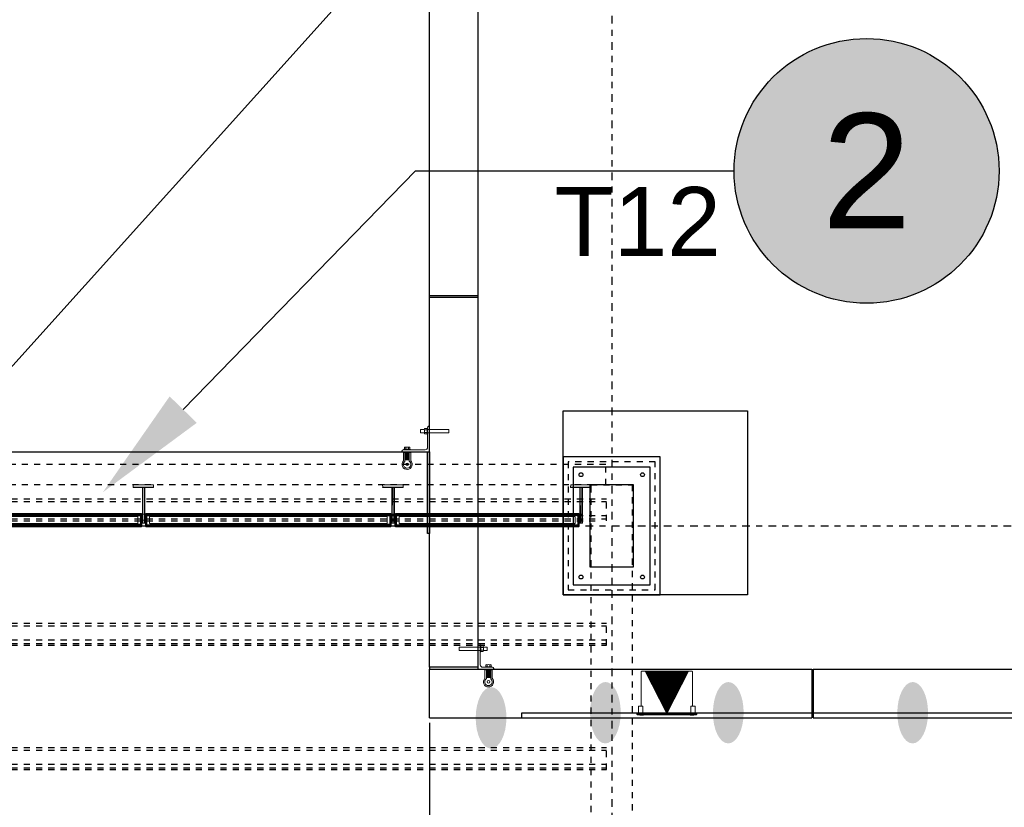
# Model space of a CAD drawing. Header units: feet. Extents: x 0 to 152726, y 0 to 59505.
# Tile 104 of 117: x 152345 to 152361, y 59401 to 59414. Entities that reach past the tile are written whole.
import ezdxf
from ezdxf import colors
from ezdxf.entities.mleader import LeaderData, LeaderLine
from ezdxf.enums import TextEntityAlignment as Align
from ezdxf.math import Vec2, Vec3

# ---------------------------------------------------------------- set-up
doc = ezdxf.new("R2010")
doc.units = ezdxf.units.FT
doc.header["$LTSCALE"] = 0.1
doc.header["$MEASUREMENT"] = 0
for name, pattern in [('CENTER', [2, 1.25, -0.25, 0.25, -0.25]), ('DASHED', [0.75, 0.5, -0.25]), ('DGN Style 2', [26.762396, 16.057438, -10.704959])]:
    doc.linetypes.add(name, pattern=pattern)
for name, color, linetype, lineweight in [('105523BL701 - SC_Scratch9', 252, 'Continuous', 0), ('BR_P_Rail_Object', 251, 'Continuous', 30), ('BR_P_Slab_Object', 2, 'Continuous', 30), ('LT_P_Luminaires', 252, 'Continuous', 0), ('new FSB deck grid - PV_P_Curb', 1, 'Continuous', 13), ('PV_P_Joint', 252, 'Continuous', 13), ('VG_P_Cells', 252, 'Continuous', 13), ('VG_P_Landscape_Limits', 252, 'Continuous', 0)]:
    doc.layers.add(name, color=color, linetype=linetype, lineweight=lineweight)
doc.layers.add('GK_Cells', color=3, linetype='Continuous', lineweight=0, plot=False, transparency=0.5)
for name, color, linetype in [('L-ANNO-NOTE', 30, 'Continuous'), ('L-CNTR', 230, 'CENTER'), ('L-DETL-CNTR', 230, 'CENTER'), ('L-SITE-FOUNDATION', 2, 'Continuous'), ('L-SITE-OVERHEAD', 1, 'DASHED'), ('L-SITE-STEEL COLUMN', 3, 'Continuous')]:
    doc.layers.add(name, color=color, linetype=linetype)
doc.layers.add('SC_Scratch9', color=252, linetype='Continuous', lineweight=0, transparency=0.6)
doc.styles.add('Arial', font='arial.ttf')
doc.styles.get("Standard").update_dxf_attribs({"font": 'arial.ttf'})

# ---------------------------------------------------------------- blocks, each defined once
blk = doc.blocks.new('FRONT ST PRECAST BENCH INSERT')
at = {"layer": '105523BL701 - SC_Scratch9', "flags": 128}
for points in [[(-0.085, 0.359), (-0.141, 0.359), (-0.147, 0.354), (-0.147, 0.312), (-0.141, 0.306), (-0.085, 0.306)], [(-0.085, 0.304), (-0.085, 0.361)], [(-0.032, 0.385), (-0.04, 0.385), (-0.04, 0.282), (-0.032, 0.282)], [(-0.032, 0.385), (-0.04, 0.385), (-0.04, 0.282), (-0.032, 0.282)], [(0.312, 0.359), (-0.032, 0.359), (-0.032, 0.306), (0.312, 0.306), (0.312, 0.359)], [(0, 0.359), (0, 0.416)], [(0, 0.306), (0, 0), (-0.45, 0), (-0.45, 0.01)], [(-0.032, 0.306), (-0.032, 0.072)], [(-0.073, 0.031), (-0.429, 0.031)], [(-0.315, 0.031), (-0.315, 0.039), (-0.418, 0.039), (-0.418, 0.031)], [(-0.403, 0), (-0.403, -0.158)], [(-0.33, 0), (-0.33, -0.157)], [(-0.403, -0.012), (-0.425, -0.012), (-0.425, -0.149)], [(-0.33, -0.012), (-0.403, -0.012)], [(-0.33, -0.02), (-0.403, -0.02)], [(-0.33, -0.036), (-0.403, -0.036)], [(-0.33, -0.042), (-0.403, -0.042)], [(-0.33, -0.058), (-0.403, -0.058)], [(-0.33, -0.064), (-0.403, -0.064)], [(-0.33, -0.08), (-0.403, -0.08)], [(-0.33, -0.087), (-0.403, -0.087)], [(-0.33, -0.102), (-0.403, -0.102)], [(-0.33, -0.11), (-0.403, -0.11)], [(-0.33, -0.125), (-0.403, -0.125)], [(-0.33, -0.132), (-0.403, -0.132)], [(-0.33, -0.135), (-0.403, -0.135)], [(-0.33, -0.012), (-0.308, -0.012), (-0.308, -0.147)]]:
    blk.add_lwpolyline(points, dxfattribs=at)
for points in [[(-0.05, 0.378), (-0.082, 0.378, 0.39919), (-0.082, 0.355), (-0.05, 0.355)], [(-0.05, 0.378), (-0.082, 0.378, 0.39919), (-0.082, 0.355), (-0.05, 0.355)], [(-0.076, 0.378), (-0.043, 0.378, -0.39919), (-0.043, 0.355), (-0.076, 0.355)], [(-0.032, 0.359), (-0.032, 0.395, -0.421903), (-0.011, 0.416), (0, 0.416)], [(-0.05, 0.31), (-0.082, 0.31, 0.39919), (-0.082, 0.288), (-0.05, 0.288)], [(-0.05, 0.31), (-0.082, 0.31, 0.39919), (-0.082, 0.288), (-0.05, 0.288)], [(-0.076, 0.31), (-0.043, 0.31, -0.39919), (-0.043, 0.288), (-0.076, 0.288)], [(-0.389, 0.039), (-0.389, 0.071, 0.39919), (-0.411, 0.071), (-0.411, 0.039)], [(-0.322, 0.039), (-0.322, 0.071, 0.39919), (-0.344, 0.071), (-0.344, 0.039)]]:
    blk.add_lwpolyline(points, format="xyb", dxfattribs=at)
at = {"layer": '105523BL701 - SC_Scratch9'}
blk.add_circle((-0.365, -0.207), 0.0205, dxfattribs=at)
at = {"layer": '105523BL701 - SC_Scratch9', "extrusion": (0, 0, -1)}
for centre, radius, start, end in [((0.01, 0.333), 0.0752, 342.3935, 17.6065), ((0.1, 0.333), 0.0606, 157.9486, 202.0514), ((0.366, 0.015), 0.0606, 67.9486, 112.0514), ((0.073, 0.072), 0.0411, 180, 270), ((0.365, -0.207), 0.0832, 133.379, 44.4759), ((0.365, -0.207), 0.0614, 124.6928, 52.7433)]:
    blk.add_arc(centre, radius, start, end, dxfattribs=at)
at = {"layer": '105523BL701 - SC_Scratch9'}
blk.add_arc((-0.428, 0.009), 0.0225, 92.0579, 176.4419, dxfattribs=at)
blk = doc.blocks.new('INSIDE CORNER ATTACHMENT_1')
at = {"layer": '105523BL701 - SC_Scratch9', "flags": 128}
for points in [[(-0.259, 0.399), (0.082, 0.351), (0.075, 0.299), (-0.266, 0.347), (-0.259, 0.399)], [(0.05, 0.355), (0.058, 0.412)], [(0.086, 0.377), (0.094, 0.376), (0.079, 0.274), (0.071, 0.275)], [(0.086, 0.377), (0.094, 0.376), (0.079, 0.274), (0.071, 0.275)], [(0.127, 0.289), (0.135, 0.346)], [(0.135, 0.343), (0.19, 0.335), (0.195, 0.33), (0.189, 0.288), (0.182, 0.284), (0.128, 0.291)], [(0.043, 0.303), (0, 0), (0.248, -0.035), (0.25, -0.025)], [(0.119, 0.015), (0.12, 0.022), (0.222, 0.008), (0.221, 0)], [(0.128, -0.03), (0.106, -0.027), (0.087, -0.16)], [(0.13, -0.018), (0.108, -0.173)], [(0.111, -0.149), (0.183, -0.159)], [(0.111, -0.152), (0.182, -0.163)], [(0.112, -0.143), (0.184, -0.153)], [(0.114, -0.127), (0.186, -0.137)], [(0.115, -0.119), (0.187, -0.13)], [(0.118, -0.104), (0.189, -0.114)], [(0.119, -0.097), (0.19, -0.108)], [(0.121, -0.082), (0.192, -0.092)], [(0.122, -0.076), (0.193, -0.086)], [(0.124, -0.06), (0.195, -0.07)], [(0.125, -0.054), (0.196, -0.064)], [(0.127, -0.038), (0.198, -0.048)], [(0.128, -0.03), (0.199, -0.041)], [(0.201, -0.028), (0.179, -0.185)], [(0.199, -0.041), (0.221, -0.044), (0.202, -0.179)]]:
    blk.add_lwpolyline(points, dxfattribs=at)
for points in [[(0.082, 0.351), (0.087, 0.387, 0.421903), (0.069, 0.411), (0.058, 0.412)], [(0.128, 0.363), (0.096, 0.368, 0.39919), (0.093, 0.346), (0.125, 0.341)], [(0.102, 0.367), (0.134, 0.362, -0.39919), (0.131, 0.34), (0.099, 0.345)], [(0.102, 0.367), (0.134, 0.362, -0.39919), (0.131, 0.34), (0.099, 0.345)], [(0.075, 0.299), (0.042, 0.067, 0.414214), (0.077, 0.021), (0.231, -0.001, -0.385788), (0.25, -0.025)], [(0.118, 0.296), (0.086, 0.301, 0.39919), (0.083, 0.279), (0.115, 0.274)], [(0.093, 0.3), (0.125, 0.295, -0.39919), (0.121, 0.273), (0.09, 0.278)], [(0.093, 0.3), (0.125, 0.295, -0.39919), (0.121, 0.273), (0.09, 0.278)], [(0.126, 0.021), (0.131, 0.053, -0.39919), (0.153, 0.05), (0.148, 0.018)], [(0.193, 0.012), (0.198, 0.044, -0.39919), (0.22, 0.041), (0.215, 0.009)]]:
    blk.add_lwpolyline(points, format="xyb", dxfattribs=at)
at = {"layer": '105523BL701 - SC_Scratch9'}
blk.add_circle((0.135, -0.228), 0.0205, dxfattribs=at)
for centre, radius, start, end in [((0.145, 0.315), 0.0606, 149.8986, 194.0014), ((0.057, 0.328), 0.0752, 334.3436, 9.5565), ((0.168, -0.009), 0.0606, 59.8986, 104.0014), ((0.135, -0.228), 0.0832, 125.329, 36.4259), ((0.135, -0.228), 0.0614, 116.6428, 44.6933)]:
    blk.add_arc(centre, radius, start, end, dxfattribs=at)
blk = doc.blocks.new('WALL LIGHT PLAN_1')
at = {"layer": 'LT_P_Luminaires', "linetype": 'DGN Style 2'}
for p, q in [((-0.1996, 0.0831), (-0.1646, 0.3304)), ((-0.1646, 0.3304), (-0.1632, 0.3407)), ((-0.1632, 0.3407), (-0.1603, 0.3613)), ((-0.1543, 0.3658), (-0.1319, 0.3626)), ((-0.1543, 0.3658), (-0.1319, 0.3626)), ((-0.1319, 0.3626), (-0.0981, 0.3578)), ((-0.0981, 0.3578), (0.1935, 0.3166)), ((0.1935, 0.3166), (0.2273, 0.3118)), ((0.2498, 0.2718), (0.2148, 0.0245)), ((0.2273, 0.3118), (0.2497, 0.3087)), ((0.2273, 0.3118), (0.2497, 0.3087)), ((0.2498, 0.2718), (0.2513, 0.2821)), ((0.2513, 0.2821), (0.2542, 0.3027)), ((-0.221, 0.0834), (-0.2279, 0.0349)), ((-0.218, 0.0857), (-0.2051, 0.0839)), ((-0.2051, 0.0839), (-0.1885, 0.0815)), ((-0.2438, 0.0335), (-0.2454, 0.0221)), ((-0.2454, 0.0221), (0.2419, -0.0468)), ((-0.2412, 0.0165), (-0.2454, 0.0221)), ((-0.2438, 0.0335), (0.2435, -0.0354)), ((0.2363, -0.051), (-0.2412, 0.0165)), ((-0.2344, 0.0321), (-0.2343, 0.0331)), ((-0.2343, 0.0331), (-0.224, 0.0317)), ((-0.224, 0.0317), (-0.2241, 0.0307)), ((-0.224, 0.0317), (0.224, -0.0317)), ((-0.2223, 0.0134), (-0.2225, 0.0116)), ((-0.2074, 0.0094), (-0.2225, 0.0116)), ((-0.2217, 0.0138), (-0.2223, 0.0134)), ((-0.2072, 0.0112), (-0.2223, 0.0134)), ((-0.1923, 0.0073), (-0.2074, 0.0094)), ((-0.1921, 0.0091), (-0.2072, 0.0112)), ((-0.1945, 0.0305), (-0.1908, 0.0564)), ((-0.1921, 0.0091), (-0.1925, 0.0096)), ((-0.1923, 0.0073), (-0.1921, 0.0091)), ((-0.188, 0.0664), (-0.1863, 0.0785)), ((0.199, 0.0013), (0.1954, -0.0246)), ((0.2007, 0.0238), (0.199, 0.0116)), ((0.2037, 0.0261), (0.2203, 0.0237)), ((0.2203, 0.0237), (0.2332, 0.0219)), ((0.2286, -0.0296), (0.2355, 0.0189)), ((0.187, -0.0445), (0.1868, -0.0463)), ((0.2019, -0.0484), (0.1868, -0.0463)), ((0.1876, -0.0441), (0.187, -0.0445)), ((0.2021, -0.0467), (0.187, -0.0445)), ((0.1872, -0.0444), (0.1872, -0.0441)), ((0.217, -0.0506), (0.2019, -0.0484)), ((0.2172, -0.0488), (0.2021, -0.0467)), ((0.2172, -0.0488), (0.2168, -0.0482)), ((0.217, -0.0506), (0.2172, -0.0488)), ((0.2238, -0.0327), (0.224, -0.0317)), ((0.224, -0.0317), (0.2343, -0.0331)), ((0.2343, -0.0331), (0.2342, -0.0341)), ((0.2419, -0.0468), (0.2363, -0.051)), ((0.2435, -0.0354), (0.2419, -0.0468))]:
    blk.add_line(p, q, dxfattribs=at)
at = {"layer": 'LT_P_Luminaires', "linetype": 'DGN Style 2', "extrusion": (0, 0, -1), "flags": 128}
blk.add_lwpolyline([(0.1925, 0.0279), (0.1932, 0.0274), (0.1935, 0.0274)], dxfattribs=at)
at = {"layer": 'LT_P_Luminaires', "linetype": 'DGN Style 2'}
for centre, radius, start, end in [((-0.1551, 0.3606), 0.00525, 81.95, 171.95), ((0.249, 0.3035), 0.00525, 351.95, 81.95), ((-0.2184, 0.0831), 0.00267, 81.95, 171.95), ((-0.1889, 0.0789), 0.00267, 351.95, 81.95), ((-0.2305, 0.0353), 0.00267, 261.95, 351.95), ((-0.1928, 0.0297), 0.00245, 166.52476, 255.22723), ((-0.1951, 0.0312), 0.000856, 262.93255, 314.90953), ((-0.1913, 0.0309), 0.00326, 186.85341, 247.04629), ((-0.1381, 0.0465), 0.0537, 158.33012, 169.36715), ((0.1716, 0.0065), 0.0279, 349.36156, 10.59668), ((0.2034, 0.0234), 0.00267, 81.95, 171.95), ((0.2328, 0.0193), 0.00267, 351.95, 81.95), ((0.1923, -0.0233), 0.00326, 276.85383, 337.04617), ((0.1938, -0.0263), 0.00114, 193.83665, 250.47485), ((0.1961, -0.0242), 0.000851, 208.80795, 261.15081), ((0.2312, -0.03), 0.00267, 171.95, 261.95)]:
    blk.add_arc(centre, radius, start, end, dxfattribs=at)
blk = doc.blocks.new('*X90')
at = {"layer": 'LT_P_Luminaires', "linetype": 'DGN Style 2'}
for p, q in [((1828199.506, 711765.687), (1828200.054, 711765.911)), ((1828199.529, 711765.702), (1828200.053, 711765.918)), ((1828199.551, 711765.718), (1828200.052, 711765.924)), ((1828199.573, 711765.734), (1828200.051, 711765.931)), ((1828199.596, 711765.75), (1828200.05, 711765.937)), ((1828199.618, 711765.766), (1828200.049, 711765.943)), ((1828199.64, 711765.782), (1828200.048, 711765.95)), ((1828199.663, 711765.798), (1828200.047, 711765.956)), ((1828199.685, 711765.814), (1828200.047, 711765.962)), ((1828199.707, 711765.83), (1828200.046, 711765.969)), ((1828199.73, 711765.846), (1828200.045, 711765.975)), ((1828199.752, 711765.862), (1828200.044, 711765.982)), ((1828199.774, 711765.878), (1828200.043, 711765.988)), ((1828199.796, 711765.893), (1828200.042, 711765.994)), ((1828199.819, 711765.909), (1828200.041, 711766.001)), ((1828199.841, 711765.925), (1828200.04, 711766.007)), ((1828199.863, 711765.941), (1828200.039, 711766.013)), ((1828199.886, 711765.957), (1828200.038, 711766.02)), ((1828199.908, 711765.973), (1828200.037, 711766.026)), ((1828199.93, 711765.989), (1828200.036, 711766.033)), ((1828199.953, 711766.005), (1828200.035, 711766.039)), ((1828199.975, 711766.021), (1828200.034, 711766.045)), ((1828199.997, 711766.037), (1828200.034, 711766.052)), ((1828200.019, 711766.053), (1828200.033, 711766.058)), ((1828199.417, 711765.623), (1828200.058, 711765.886)), ((1828199.418, 711765.617), (1828200.059, 711765.88)), ((1828199.427, 711765.613), (1828200.059, 711765.873)), ((1828199.436, 711765.61), (1828200.06, 711765.867)), ((1828199.44, 711765.639), (1828200.057, 711765.892)), ((1828199.445, 711765.607), (1828200.061, 711765.86)), ((1828199.454, 711765.604), (1828200.062, 711765.854)), ((1828199.462, 711765.655), (1828200.056, 711765.899)), ((1828199.463, 711765.601), (1828200.063, 711765.848)), ((1828199.472, 711765.598), (1828200.064, 711765.841)), ((1828199.481, 711765.595), (1828200.065, 711765.835)), ((1828199.484, 711765.671), (1828200.055, 711765.905)), ((1828199.49, 711765.592), (1828200.066, 711765.829)), ((1828199.499, 711765.589), (1828200.067, 711765.822)), ((1828199.508, 711765.586), (1828200.068, 711765.816)), ((1828199.517, 711765.583), (1828200.069, 711765.809)), ((1828199.526, 711765.58), (1828200.07, 711765.803)), ((1828199.535, 711765.576), (1828200.071, 711765.797)), ((1828199.544, 711765.573), (1828200.072, 711765.79)), ((1828199.553, 711765.57), (1828200.072, 711765.784)), ((1828199.561, 711765.567), (1828200.073, 711765.778)), ((1828199.57, 711765.564), (1828200.074, 711765.771)), ((1828199.579, 711765.561), (1828200.075, 711765.765)), ((1828199.588, 711765.558), (1828200.076, 711765.758)), ((1828199.597, 711765.555), (1828200.077, 711765.752)), ((1828199.606, 711765.552), (1828200.078, 711765.746)), ((1828199.615, 711765.549), (1828200.079, 711765.739)), ((1828199.624, 711765.546), (1828200.08, 711765.733)), ((1828199.633, 711765.543), (1828200.081, 711765.727)), ((1828199.642, 711765.54), (1828200.082, 711765.72)), ((1828199.651, 711765.536), (1828200.083, 711765.714)), ((1828199.66, 711765.533), (1828200.084, 711765.707)), ((1828199.669, 711765.53), (1828200.084, 711765.701)), ((1828199.678, 711765.527), (1828200.085, 711765.695)), ((1828199.687, 711765.524), (1828200.086, 711765.688)), ((1828199.696, 711765.521), (1828200.087, 711765.682)), ((1828199.705, 711765.518), (1828200.088, 711765.675)), ((1828199.714, 711765.515), (1828200.089, 711765.669)), ((1828199.723, 711765.512), (1828200.09, 711765.663)), ((1828199.732, 711765.509), (1828200.091, 711765.656)), ((1828199.74, 711765.506), (1828200.092, 711765.65)), ((1828199.749, 711765.503), (1828200.093, 711765.644)), ((1828199.758, 711765.499), (1828200.094, 711765.637)), ((1828199.767, 711765.496), (1828200.095, 711765.631)), ((1828199.776, 711765.493), (1828200.096, 711765.624)), ((1828199.785, 711765.49), (1828200.097, 711765.618)), ((1828199.794, 711765.487), (1828200.097, 711765.612)), ((1828199.803, 711765.484), (1828200.098, 711765.605)), ((1828199.812, 711765.481), (1828200.099, 711765.599)), ((1828199.821, 711765.478), (1828200.1, 711765.593)), ((1828199.83, 711765.475), (1828200.101, 711765.586)), ((1828199.839, 711765.472), (1828200.102, 711765.58)), ((1828199.848, 711765.469), (1828200.103, 711765.573)), ((1828199.857, 711765.466), (1828200.104, 711765.567)), ((1828199.866, 711765.462), (1828200.105, 711765.561)), ((1828199.875, 711765.459), (1828200.106, 711765.554)), ((1828199.884, 711765.456), (1828200.107, 711765.548)), ((1828199.893, 711765.453), (1828200.108, 711765.542)), ((1828199.902, 711765.45), (1828200.109, 711765.535)), ((1828199.91, 711765.447), (1828200.109, 711765.529)), ((1828199.919, 711765.444), (1828200.11, 711765.522)), ((1828199.928, 711765.441), (1828200.111, 711765.516)), ((1828199.937, 711765.438), (1828200.112, 711765.51)), ((1828199.946, 711765.435), (1828200.113, 711765.503)), ((1828199.955, 711765.432), (1828200.114, 711765.497)), ((1828199.964, 711765.429), (1828200.115, 711765.491)), ((1828199.973, 711765.426), (1828200.116, 711765.484)), ((1828199.982, 711765.422), (1828200.117, 711765.478)), ((1828199.991, 711765.419), (1828200.118, 711765.471)), ((1828200, 711765.416), (1828200.119, 711765.465)), ((1828200.009, 711765.413), (1828200.12, 711765.459)), ((1828200.018, 711765.41), (1828200.121, 711765.452)), ((1828200.027, 711765.407), (1828200.121, 711765.446)), ((1828200.036, 711765.404), (1828200.122, 711765.44)), ((1828200.045, 711765.401), (1828200.123, 711765.433)), ((1828200.054, 711765.398), (1828200.124, 711765.427)), ((1828200.063, 711765.395), (1828200.125, 711765.42)), ((1828200.072, 711765.392), (1828200.126, 711765.414)), ((1828200.08, 711765.389), (1828200.127, 711765.408)), ((1828200.089, 711765.385), (1828200.128, 711765.401)), ((1828200.098, 711765.382), (1828200.129, 711765.395)), ((1828200.107, 711765.379), (1828200.13, 711765.389)), ((1828200.116, 711765.376), (1828200.131, 711765.382)), ((1828200.125, 711765.373), (1828200.132, 711765.376))]:
    blk.add_line(p, q, dxfattribs=at)
blk = doc.blocks.new('Bridge plan')
at = {"layer": 'BR_P_Rail_Object', "lineweight": -3}
h = blk.add_hatch(color=256, dxfattribs=at)
edge = h.paths.add_edge_path(flags=0)
edge.add_ellipse((1828091.942, 711604.143), major_axis=(0.002, 0.5), ratio=0.5, start_angle=0, end_angle=360)
h = blk.add_hatch(color=256, dxfattribs=at)
edge = h.paths.add_edge_path(flags=0)
edge.add_ellipse((1828093.802, 711604.226), major_axis=(0.002, 0.5), ratio=0.5, start_angle=0, end_angle=360)
h = blk.add_hatch(color=256, dxfattribs=at)
edge = h.paths.add_edge_path(flags=0)
edge.add_ellipse((1828095.802, 711604.226), major_axis=(0.002, 0.5), ratio=0.5, start_angle=0, end_angle=360)
h = blk.add_hatch(color=256, dxfattribs=at)
edge = h.paths.add_edge_path(flags=0)
edge.add_ellipse((1828098.802, 711604.226), major_axis=(0.002, 0.5), ratio=0.5, start_angle=0, end_angle=360)
at = {"layer": 'BR_P_Slab_Object', "lineweight": -3, "extrusion": (0, 0, -1)}
blk.add_arc((-1828092.207, 711610.232), 45, 273.4727, 1.2993, dxfattribs=at)
at = {"layer": 'LT_P_Luminaires', "lineweight": -3, "flags": 128}
blk.add_lwpolyline([(1828094.802, 711604.226), (1828094.453, 711604.904), (1828095.151, 711604.904)], close=True, dxfattribs=at)
at = {"layer": 'new FSB deck grid - PV_P_Curb', "lineweight": -3, "extrusion": (0, 0, -1)}
blk.add_arc((-1828092.207, 711610.232), 44.5, 273.7491, 1.2993, dxfattribs=at)
at = {"layer": 'PV_P_Joint', "lineweight": -3}
blk.add_line((1828090.942, 711604.06), (1828090.942, 711592.56), dxfattribs=at)
at = {"layer": 'SC_Scratch9', "lineweight": -3, "ltscale": 12, "flags": 128}
for points in [[(1828090.942, 711608.476), (1828090.942, 711607.143), (1828090.91, 711607.143), (1828090.91, 711608.476)], [(1828090.942, 711604.935), (1828091.734, 711604.935), (1828091.734, 711604.967), (1828090.942, 711604.967)]]:
    blk.add_lwpolyline(points, close=True, dxfattribs=at)
at = {"layer": 'VG_P_Cells', "lineweight": -3}
for p, q in [((1828090.942, 711604.967), (1828090.942, 711623.11)), ((1828091.734, 711604.967), (1828091.734, 711623.11)), ((1828091.734, 711611.014), (1828090.942, 711611.014)), ((1828090.942, 711610.994), (1828091.734, 711610.994)), ((1828081.64, 711608.476), (1828090.91, 711608.476)), ((1828090.942, 711604.935), (1828097.162, 711604.935)), ((1828097.162, 711604.935), (1828097.162, 711604.143)), ((1828097.183, 711604.935), (1828097.183, 711604.143)), ((1828097.183, 711604.935), (1828103.403, 711604.935)), ((1828090.942, 711604.143), (1828092.442, 711604.143)), ((1828092.442, 711604.143), (1828097.162, 711604.143)), ((1828097.183, 711604.143), (1828103.403, 711604.143))]:
    blk.add_line(p, q, dxfattribs=at)
at = {"layer": 'VG_P_Cells', "lineweight": -3, "ltscale": 12}
for p, q in [((1828090.91, 711607.143), (1828090.91, 711608.476)), ((1828091.734, 711604.967), (1828090.942, 711604.967)), ((1828090.942, 711604.143), (1828090.942, 711604.935)), ((1828092.442, 711604.143), (1828092.442, 711604.226))]:
    blk.add_line(p, q, dxfattribs=at)
at = {"layer": 'VG_P_Landscape_Limits', "lineweight": -3, "ltscale": 12}
blk.add_line((1828092.442, 711604.226), (1828108.145, 711604.226), dxfattribs=at)
at = {"layer": 'LT_P_Luminaires', "lineweight": -3, "extrusion": (0, 0, -1), "xscale": 1.989670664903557, "yscale": 1.989670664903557, "zscale": 1.989670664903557, "rotation": 8.050230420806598}
blk.add_blockref('WALL LIGHT PLAN_1', (-1828094.802, 711604.226), dxfattribs=at)
at = {"layer": 'LT_P_Luminaires', "lineweight": -3, "rotation": 81.7392783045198}
blk.add_blockref('*X90', (2269803.818, -1199891.662), dxfattribs=at)
at = {"layer": 'SC_Scratch9', "lineweight": -3}
for name, p, rotation in [('FRONT ST PRECAST BENCH INSERT', (1828090.942, 711608.476), 359.9997690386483), ('INSIDE CORNER ATTACHMENT_1', (1828091.734, 711604.935), 8.049768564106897)]:
    blk.add_blockref(name, p, dxfattribs=dict(at, rotation=rotation))
blk = doc.blocks.new('FRONT ST TRELLIS LIGHTS_PLAN')
at = {"layer": 'GK_Cells', "flags": 128}
for points in [[(0, 0), (0.329, -0.048), (0.323, -0.086), (-0.006, -0.038), (0, 0)], [(-0.006, -0.038), (-0.006, -0.042)], [(-0.006, -0.042), (0.323, -0.09)], [(0.133, -0.062), (0.05, -0.638)], [(0.141, -0.063), (0.058, -0.639)], [(0.167, -0.067), (0.083, -0.643)], [(0.175, -0.068), (0.092, -0.644)], [(0.323, -0.086), (0.323, -0.09)], [(3.022, -0.478), (3.021, -0.482)], [(3.022, -0.478), (3.021, -0.482)], [(3.027, -0.44), (3.356, -0.487), (3.351, -0.525), (3.022, -0.478), (3.027, -0.44)], [(0.05, -0.638), (0.092, -0.644)], [(0.057, -0.588), (0.107, -0.595)], [(0.07, -0.494), (0.121, -0.502)], [(0.071, -0.492), (0.121, -0.499)], [(0.092, -0.699), (0.122, -0.492), (0.129, -0.493)], [(0.136, -0.49), (0.129, -0.489), (0.098, -0.704), (0.104, -0.704)], [(0.136, -0.49), (0.104, -0.704), (0.104, -0.704)], [(0.141, -0.522), (0.119, -0.672)], [(0.131, -0.52), (0.195, -0.53)], [(3.076, -0.934), (0.133, -0.507)], [(3.077, -0.929), (0.134, -0.502)], [(3.079, -0.917), (0.136, -0.49)], [(0.182, -0.545), (0.165, -0.659)], [(3.019, -0.957), (0.182, -0.545)], [(0.194, -0.537), (0.196, -0.521), (1.883, -0.766)], [(3.009, -0.946), (0.194, -0.537)], [(3.009, -0.946), (3.011, -0.93), (0.894, -0.622)], [(3.021, -0.482), (3.35, -0.529)], [(3.161, -0.502), (3.077, -1.077)], [(3.161, -0.502), (3.077, -1.077)], [(3.169, -0.503), (3.085, -1.079)], [(3.194, -0.507), (3.111, -1.082)], [(3.203, -0.508), (3.119, -1.084)], [(3.351, -0.525), (3.35, -0.529)], [(0.092, -0.699), (0.098, -0.7)], [(3.079, -0.917), (3.047, -1.132), (0.104, -0.704)], [(3.05, -1.115), (0.107, -0.687)], [(0.109, -0.671), (0.173, -0.68)], [(3.002, -1.071), (0.165, -0.659)], [(0.175, -0.672), (0.172, -0.688), (1.859, -0.933)], [(2.989, -1.081), (0.175, -0.672)], [(2.989, -1.081), (2.987, -1.097), (0.869, -0.79)], [(3.019, -0.957), (3.002, -1.071)], [(3.074, -0.948), (3.01, -0.938)], [(3.064, -0.946), (3.042, -1.096)], [(3.079, -0.917), (3.085, -0.918), (3.054, -1.133), (3.047, -1.132)], [(3.061, -1.13), (3.091, -0.923), (3.085, -0.922)], [(3.09, -0.93), (3.149, -0.939)], [(3.09, -0.933), (3.148, -0.941)], [(3.119, -1.139), (3.15, -0.932), (3.156, -0.932)], [(3.163, -0.929), (3.157, -0.928), (3.125, -1.143), (3.132, -1.144)], [(3.163, -0.929), (3.132, -1.144), (7.065, -1.715)], [(3.169, -0.961), (3.147, -1.112)], [(3.159, -0.96), (3.223, -0.969)], [(3.161, -0.942), (7.094, -1.513)], [(3.161, -0.946), (7.093, -1.517)], [(3.163, -0.929), (7.096, -1.5)], [(3.222, -0.977), (3.224, -0.96), (5.342, -1.268)], [(3.052, -1.098), (2.988, -1.089)], [(3.076, -1.026), (3.135, -1.034)], [(3.077, -1.077), (3.119, -1.084)], [(3.137, -1.11), (3.201, -1.119)], [(3.209, -0.985), (3.192, -1.099)], [(3.192, -1.099), (7.019, -1.655)], [(3.202, -1.112), (3.2, -1.128), (5.317, -1.435)], [(3.202, -1.112), (7.06, -1.672)], [(3.209, -0.985), (7.036, -1.54)], [(3.222, -0.977), (7.08, -1.537)], [(7.031, -1.06), (7.03, -1.064)], [(7.359, -1.111), (7.03, -1.064)], [(7.365, -1.069), (7.036, -1.022), (7.031, -1.06), (7.359, -1.107), (7.365, -1.069)], [(7.178, -1.085), (7.094, -1.661)], [(7.186, -1.086), (7.102, -1.662)], [(7.211, -1.09), (7.128, -1.666)], [(7.22, -1.091), (7.136, -1.667)], [(7.359, -1.107), (7.359, -1.111)], [(3.061, -1.13), (3.054, -1.129)], [(3.119, -1.139), (3.126, -1.14)], [(3.134, -1.127), (7.067, -1.698)], [(7.026, -1.529), (7.029, -1.513), (5.342, -1.268)], [(7.007, -1.664), (7.004, -1.68), (5.317, -1.435)], [(7.036, -1.54), (7.019, -1.655)], [(7.091, -1.531), (7.027, -1.521)], [(7.081, -1.529), (7.059, -1.68)], [(7.096, -1.5), (7.102, -1.501), (7.071, -1.716), (7.065, -1.715)], [(7.096, -1.5), (7.065, -1.715), (7.065, -1.715)], [(7.078, -1.714), (7.108, -1.506), (7.102, -1.505)], [(7.166, -1.522), (7.107, -1.513)], [(7.165, -1.524), (7.107, -1.516)], [(7.137, -1.722), (7.167, -1.515), (7.173, -1.516)], [(7.18, -1.512), (7.174, -1.511), (7.143, -1.726), (7.149, -1.727)], [(7.18, -1.512), (7.149, -1.727), (11.082, -2.298)], [(7.186, -1.544), (7.164, -1.695)], [(7.176, -1.543), (7.24, -1.552)], [(7.178, -1.525), (11.111, -2.096)], [(7.178, -1.529), (11.11, -2.1)], [(7.18, -1.512), (11.113, -2.083)], [(7.226, -1.568), (7.21, -1.682)], [(7.226, -1.568), (11.053, -2.124)], [(7.239, -1.56), (7.241, -1.544), (9.359, -1.851)], [(7.239, -1.56), (11.097, -2.12)], [(7.069, -1.681), (7.005, -1.672)], [(7.078, -1.714), (7.071, -1.713)], [(7.152, -1.618), (7.093, -1.609)], [(7.136, -1.667), (7.094, -1.661)], [(7.137, -1.722), (7.143, -1.723)], [(7.152, -1.71), (11.084, -2.281)], [(7.154, -1.693), (7.218, -1.703)], [(7.21, -1.682), (11.036, -2.238)], [(7.219, -1.695), (7.217, -1.711), (9.335, -2.019)], [(7.219, -1.695), (11.078, -2.255)], [(11.048, -1.643), (11.047, -1.647)], [(11.376, -1.695), (11.047, -1.647)], [(11.382, -1.652), (11.053, -1.605), (11.048, -1.643), (11.377, -1.691), (11.382, -1.652)], [(11.195, -1.668), (11.111, -2.244)], [(11.203, -1.669), (11.119, -2.245)], [(11.229, -1.673), (11.145, -2.249)], [(11.237, -1.674), (11.153, -2.25)], [(11.377, -1.691), (11.376, -1.695)], [(11.043, -2.112), (11.046, -2.096), (9.359, -1.851)], [(11.024, -2.247), (11.021, -2.264), (9.335, -2.019)], [(14.41, -2.092), (14.081, -2.044), (14.075, -2.082), (14.404, -2.13), (14.41, -2.092)], [(14.075, -2.082), (14.075, -2.086)], [(11.053, -2.124), (11.036, -2.238)], [(11.108, -2.114), (11.044, -2.105)], [(11.098, -2.112), (11.076, -2.263)], [(11.113, -2.083), (11.119, -2.084), (11.088, -2.299), (11.082, -2.298)], [(11.113, -2.083), (11.082, -2.298), (11.082, -2.298)], [(11.095, -2.297), (11.125, -2.089), (11.119, -2.088)], [(11.169, -2.201), (11.11, -2.192)], [(11.183, -2.105), (11.124, -2.097)], [(11.182, -2.108), (11.124, -2.099)], [(11.154, -2.305), (11.184, -2.098), (11.19, -2.099)], [(11.197, -2.096), (11.191, -2.095), (11.16, -2.309), (11.166, -2.31)], [(11.197, -2.096), (11.166, -2.31), (14.109, -2.738)], [(11.203, -2.128), (11.181, -2.278)], [(11.193, -2.126), (11.257, -2.135)], [(11.195, -2.108), (14.138, -2.535)], [(11.195, -2.113), (14.138, -2.54)], [(11.197, -2.096), (14.14, -2.523)], [(11.243, -2.151), (11.227, -2.265)], [(11.243, -2.151), (14.08, -2.563)], [(11.256, -2.143), (11.258, -2.127), (13.376, -2.434)], [(11.256, -2.143), (14.071, -2.552)], [(14.403, -2.134), (14.075, -2.086)], [(14.222, -2.108), (14.139, -2.683)], [(14.23, -2.109), (14.147, -2.685)], [(14.256, -2.113), (14.172, -2.688)], [(14.264, -2.114), (14.181, -2.689)], [(14.404, -2.13), (14.403, -2.134)], [(11.087, -2.264), (11.023, -2.255)], [(11.095, -2.297), (11.089, -2.296)], [(11.153, -2.25), (11.111, -2.244)], [(11.154, -2.305), (11.16, -2.306)], [(11.169, -2.293), (14.112, -2.721)], [(11.171, -2.277), (11.235, -2.286)], [(11.227, -2.265), (14.064, -2.677)], [(11.236, -2.278), (11.234, -2.294), (13.352, -2.602)], [(11.236, -2.278), (14.051, -2.687)], [(14.071, -2.552), (14.073, -2.536), (12.386, -2.291)], [(14.051, -2.687), (14.049, -2.703), (12.362, -2.458)], [(14.08, -2.563), (14.064, -2.677)], [(14.136, -2.553), (14.072, -2.544)], [(14.126, -2.552), (14.104, -2.702)], [(14.14, -2.523), (14.147, -2.524), (14.116, -2.739), (14.109, -2.738)], [(14.14, -2.523), (14.109, -2.738), (14.109, -2.738)], [(14.122, -2.736), (14.153, -2.529), (14.146, -2.528)], [(14.202, -2.546), (14.151, -2.539)], [(14.202, -2.543), (14.152, -2.536)], [(14.114, -2.704), (14.05, -2.694)], [(14.188, -2.639), (14.138, -2.632)], [(14.181, -2.689), (14.139, -2.683)], [(14.122, -2.736), (14.116, -2.735)]]:
    blk.add_lwpolyline(points, dxfattribs=at)
blk = doc.blocks.new('Material Tag')
at = {"true_color": 0xffffff, "transparency": 16777216}
h = blk.add_hatch(color=7, dxfattribs=at)
h.dxf.hatch_style = 1
edge = h.paths.add_edge_path()
edge.add_arc((0, -0.1498), 0.1437, 0, 360)
at = {"transparency": 16777216}
blk.add_circle((0, -0.1498), 0.1437, dxfattribs=at)
at = {"color": 11, "transparency": 16777216, "style": 'Arial'}
blk.add_attdef('MATERIAL', text='', height=0.125, dxfattribs=at).set_placement((0, -0.1498), align=Align.MIDDLE_CENTER)
blk = doc.blocks.new('Trellis Base')
at = {"layer": 'L-CNTR'}
for points in [[(152354.842, 59434.282), (152354.842, 59373.585)], [(152319.567, 59406.005), (152483.38, 59406.005)]]:
    blk.add_lwpolyline(points, dxfattribs=at)
at = {"layer": 'L-SITE-FOUNDATION'}
for points in [[(152357.05, 59404.88), (152354.05, 59404.88), (152354.05, 59407.88), (152357.05, 59407.88)], [(152354.05, 59407.13), (152354.05, 59404.88), (152355.633, 59404.88), (152355.633, 59407.13)]]:
    blk.add_lwpolyline(points, close=True, dxfattribs=at)
at = {"layer": 'L-SITE-FOUNDATION', "linetype": 'DASHED'}
blk.add_lwpolyline([(152354.133, 59407.047), (152354.133, 59404.963), (152355.55, 59404.963), (152355.55, 59407.047)], close=True, dxfattribs=at)
at = {"layer": 'L-SITE-OVERHEAD'}
for points in [[(152354.744, 59407.005), (152339.661, 59407.005)], [(152354.744, 59406.672), (152354.744, 59407.005)], [(152354.744, 59406.672), (152339.661, 59406.672)], [(152339.675, 59406.447), (152354.758, 59406.447)], [(152354.758, 59406.087), (152354.758, 59406.447)], [(152339.675, 59406.087), (152354.643, 59406.087)], [(152339.675, 59404.421), (152354.758, 59404.421)], [(152354.758, 59404.062), (152354.758, 59404.421)], [(152339.675, 59404.062), (152354.758, 59404.062)], [(152339.675, 59402.396), (152354.758, 59402.396)], [(152354.758, 59402.037), (152354.758, 59402.396)], [(152339.675, 59402.037), (152354.758, 59402.037)]]:
    blk.add_lwpolyline(points, dxfattribs=at)
blk.add_lwpolyline([(152354.508, 59406.672), (152355.175, 59406.672), (152355.175, 59382.546), (152354.508, 59382.546)], close=True, dxfattribs=at)
at = {"layer": 'L-SITE-OVERHEAD', "color": 250}
for points in [[(152339.675, 59406.402), (152354.758, 59406.402)], [(152339.675, 59406.174), (152354.758, 59406.174)], [(152339.675, 59406.118), (152354.758, 59406.118)], [(152339.675, 59404.376), (152354.758, 59404.376)], [(152339.675, 59404.149), (152354.758, 59404.149)], [(152339.675, 59404.092), (152354.758, 59404.092)], [(152339.675, 59402.351), (152354.758, 59402.351)], [(152339.675, 59402.124), (152354.758, 59402.124)], [(152339.675, 59402.067), (152354.758, 59402.067)]]:
    blk.add_lwpolyline(points, dxfattribs=at)
at = {"layer": 'L-SITE-STEEL COLUMN'}
for points in [[(152354.217, 59406.963), (152354.217, 59405.047), (152355.467, 59405.047), (152355.467, 59406.963)], [(152354.488, 59406.672), (152354.488, 59405.338), (152355.196, 59405.338), (152355.196, 59406.672)]]:
    blk.add_lwpolyline(points, close=True, dxfattribs=at)
for centre in [(152354.342, 59406.838), (152355.342, 59406.838), (152354.342, 59405.172), (152355.342, 59405.172)]:
    blk.add_circle(centre, 0.0312, dxfattribs=at)
blk.add_blockref('Bridge plan', (-1675739.063, -652201.263))
at = {"layer": 'GK_Cells', "lineweight": -3, "rotation": 8.260437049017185}
blk.add_blockref('FRONT ST TRELLIS LIGHTS_PLAN', (152339.946, 59406.672), dxfattribs=at)
at = {"layer": 'L-ANNO-NOTE'}
ml = blk.add_multileader_mtext('Standard', dxfattribs=at)
ml.set_content('W. LIVINGSTON AVENUE', color=11, style='Arial')
ml.set_leader_properties()
ml.build(insert=Vec2(0, 0))
ml.multileader.update_dxf_attribs({"has_dogleg": 0, "dogleg_length": 0.36, "arrow_head_size": 1.25, "scale": 10})
ctx = ml.context
ctx.base_point, ctx.scale, ctx.char_height, ctx.arrow_head_size, ctx.landing_gap_size, ctx.plane_origin, ctx.plane_x_axis, ctx.plane_y_axis = Vec3(152493.433, 59387.87), 10, 1.25, 1.25, 0.5, Vec3(152496.482, 59382.314), Vec3(0.234739, 0.972058), Vec3(-0.972058, 0.234739)
notes = []
notes.append((ctx, [(0, (0, 0, 0), (0, 0), (1, 0), 1, [])]))
ctx.mtext.insert, ctx.mtext.text_direction, ctx.mtext.rotation, ctx.mtext.flow_direction = Vec3(152492.933, 59388.505), Vec3(0.234739, 0.972058), 1.333846, 5
for ctx, leaders in notes:
    for number, flags, end, landing, length, lines in leaders:
        leader = LeaderData()
        leader.index, (leader.has_last_leader_line, leader.has_dogleg_vector, leader.attachment_direction) = number, flags
        leader.last_leader_point, leader.dogleg_vector, leader.dogleg_length = Vec3(end), Vec3(landing), length
        for number, points, colour, breaks in lines:
            line = LeaderLine()
            line.index, line.vertices, line.color, line.breaks = number, Vec3.list(points), colors.encode_raw_color(colour), breaks
            leader.lines.append(line)
        ctx.leaders.append(leader)

msp = doc.modelspace()

# ---------------------------------------------------------------- block references
msp.add_blockref('Trellis Base', (0, 0))

# ---------------------------------------------------------------- leaders
at = {"layer": 'L-ANNO-NOTE'}
ml = msp.add_multileader_block('Standard', dxfattribs=at)
ml.set_content('Material Tag', color=256, scale=15)
ml.set_attribute('MATERIAL', '2', width=0)
ml.set_leader_properties()
ml.build(insert=Vec2(0, 0))
ml.multileader.update_dxf_attribs({"has_dogleg": 0, "dogleg_length": 0.36, "arrow_head_size": 1.875, "scale": 20})
ctx = ml.context
ctx.base_point, ctx.scale, ctx.char_height, ctx.arrow_head_size, ctx.landing_gap_size, ctx.plane_origin = Vec3(152356.833595, 59411.784805), 20, 1.40625, 1.875, 0.75, Vec3(152354.776059, 59404.157848)
notes = []
notes.append((ctx, [(0, (1, 1, 0), (152351.433595, 59411.784805), (1, 0), 5.4, [(0, [(152346.563012, 59406.553479), (152351.647813, 59411.784805)], 0, [])])]))
ctx.block.insert = Vec3(152358.989095, 59414.031294)
for ctx, leaders in notes:
    for number, flags, end, landing, length, lines in leaders:
        leader = LeaderData()
        leader.index, (leader.has_last_leader_line, leader.has_dogleg_vector, leader.attachment_direction) = number, flags
        leader.last_leader_point, leader.dogleg_vector, leader.dogleg_length = Vec3(end), Vec3(landing), length
        for number, points, colour, breaks in lines:
            line = LeaderLine()
            line.index, line.vertices, line.color, line.breaks = number, Vec3.list(points), colors.encode_raw_color(colour), breaks
            leader.lines.append(line)
        ctx.leaders.append(leader)

# ---------------------------------------------------------------- next in the draw order: leaders
ml = msp.add_multileader_mtext('Standard', dxfattribs=at)
ml.set_content('VERTICAL PANEL MODULE ON BACK OF TRELLIS, TYP OF 5', color=11, style='Arial')
ml.set_leader_properties()
ml.build(insert=Vec2(0, 0))
ml.multileader.update_dxf_attribs({"has_dogleg": 0, "dogleg_length": 0.36, "arrow_head_size": 1.25, "scale": 10})
ctx = ml.context
ctx.base_point, ctx.scale, ctx.char_height, ctx.arrow_head_size, ctx.landing_gap_size, ctx.plane_origin = Vec3(152474.858521, 59417.318041), 10, 1.25, 1.25, 0.5, Vec3(152470.173305, 59413.050631)
notes = []
notes.append((ctx, [(0, (0, 0, 0), (0, 0), (1, 0), 1, [])]))
ctx.mtext.insert, ctx.mtext.width, ctx.mtext.flow_direction = Vec3(152475.358521, 59417.9537), 25.03212493, 5
ctx.mtext.has_bg_fill, ctx.mtext.bg_color, ctx.mtext.bg_scale_factor, ctx.mtext.bg_transparency, ctx.mtext.use_window_bg_color = 1, -1027028792, 1.5, 0, 1
for ctx, leaders in notes:
    for number, flags, end, landing, length, lines in leaders:
        leader = LeaderData()
        leader.index, (leader.has_last_leader_line, leader.has_dogleg_vector, leader.attachment_direction) = number, flags
        leader.last_leader_point, leader.dogleg_vector, leader.dogleg_length = Vec3(end), Vec3(landing), length
        for number, points, colour, breaks in lines:
            line = LeaderLine()
            line.index, line.vertices, line.color, line.breaks = number, Vec3.list(points), colors.encode_raw_color(colour), breaks
            leader.lines.append(line)
        ctx.leaders.append(leader)

# ---------------------------------------------------------------- next in the draw order: texts
at = {"layer": 'L-DETL-CNTR', "style": 'Arial'}
msp.add_text('T12', height=1.125, dxfattribs=at).set_placement((152353.912218, 59410.397417))

# ---------------------------------------------------------------- next in the draw order: leaders
at = {"layer": 'L-ANNO-NOTE'}
ml = msp.add_multileader_block('Standard', dxfattribs=at)
ml.set_content('Material Tag', color=256, scale=15)
ml.set_attribute('MATERIAL', 'B', width=0)
ml.set_leader_properties()
ml.build(insert=Vec2(0, 0))
ml.multileader.update_dxf_attribs({"has_dogleg": 0, "dogleg_length": 0.36, "arrow_head_size": 1.875, "scale": 20})
ctx = ml.context
ctx.base_point, ctx.scale, ctx.char_height, ctx.arrow_head_size, ctx.landing_gap_size, ctx.plane_origin = Vec3(152356.84198, 59417.064804), 20, 1.40625, 1.875, 0.75, Vec3(152354.784444, 59409.437846)
notes = []
notes.append((ctx, [(0, (1, 1, 0), (152351.44198, 59417.064804), (1, 0), 5.4, [(0, [(152343.321389, 59406.652351), (152352.698756, 59417.064804)], 0, [])])]))
ctx.block.insert = Vec3(152358.99748, 59419.311293)
for ctx, leaders in notes:
    for number, flags, end, landing, length, lines in leaders:
        leader = LeaderData()
        leader.index, (leader.has_last_leader_line, leader.has_dogleg_vector, leader.attachment_direction) = number, flags
        leader.last_leader_point, leader.dogleg_vector, leader.dogleg_length = Vec3(end), Vec3(landing), length
        for number, points, colour, breaks in lines:
            line = LeaderLine()
            line.index, line.vertices, line.color, line.breaks = number, Vec3.list(points), colors.encode_raw_color(colour), breaks
            leader.lines.append(line)
        ctx.leaders.append(leader)

doc.saveas('drawing.dxf')
